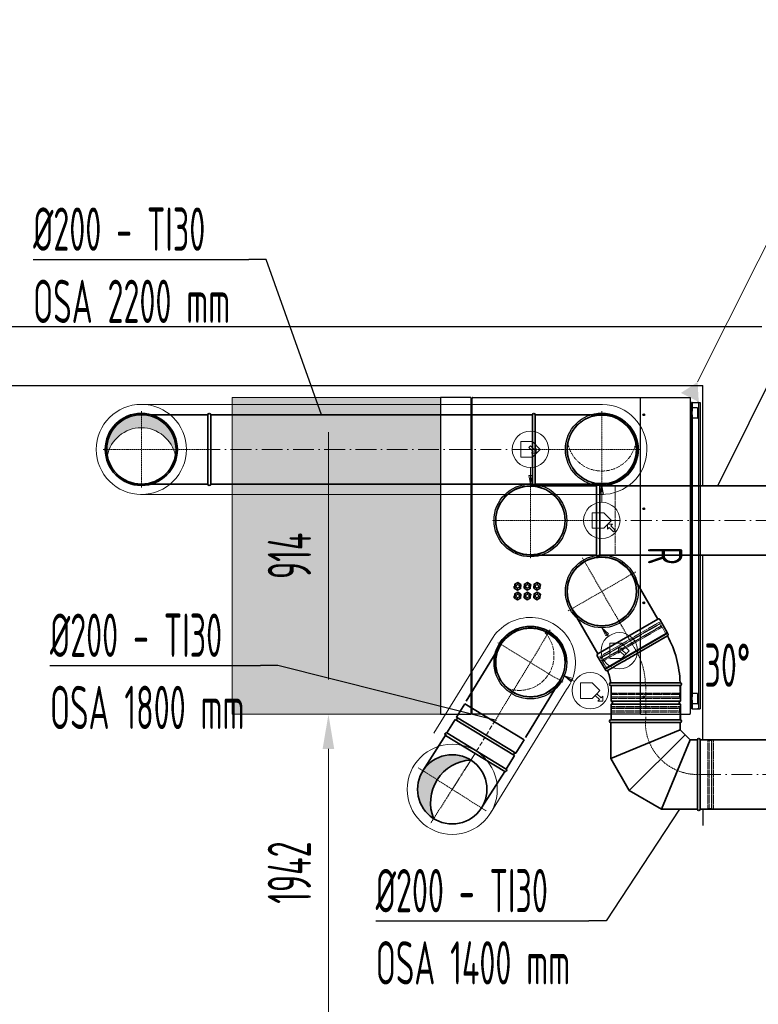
# Model space of a CAD drawing. Header units: millimetres. Extents: x -118717 to 8962, y 22910 to 145283.
# Tile 73 of 193: x -81609 to -79478, y 113670 to 116511. Entities that reach past the tile are written whole.
import ezdxf
from ezdxf.enums import TextEntityAlignment as Align

# ---------------------------------------------------------------- set-up
doc = ezdxf.new("R2010")
doc.units = ezdxf.units.MM
for name, pattern in [('ACAD_ISO02W100', [15, 12, -3]), ('ACAD_ISO10W100', [18, 12, -3, 0, -3]), ('phl_thick', [0])]:
    doc.linetypes.add(name, pattern=pattern)
for name, color, linetype, lineweight in [('VZT_01 SUP (PŘÍVOD) - OBRYS', 5, 'Continuous', 35), ('VZT_02 SUP (PŘÍVOD) - OSA', 5, 'ACAD_ISO10W100', 5), ('VZT_04 SUP (PŘÍVOD) - SKRYTÉ', 5, 'ACAD_ISO02W100', 5), ('VZT_05 ETA (ODVOD) - OBRYS', 6, 'Continuous', 35), ('VZT_06 ETA (ODVOD) - OSA', 6, 'ACAD_ISO10W100', 5), ('VZT_08 ETA (ODVOD) - SKRYTÉ', 6, 'ACAD_ISO02W100', 5), ('VZT_09 ODA (SÁNÍ) - OBRYS', 3, 'Continuous', 35), ('VZT_10 ODA (SÁNÍ) - OSA', 3, 'ACAD_ISO10W100', 5), ('VZT_12 ODA (SÁNÍ) - SKRYTÉ', 3, 'ACAD_ISO02W100', 5), ('VZT_13 EHA (VÝFUK) - OBRYS', 14, 'Continuous', 35), ('VZT_14 EHA (VÝFUK) - OSA', 14, 'ACAD_ISO10W100', 5), ('VZT_16 EHA (VÝFUK) - SKRYTÉ', 14, 'ACAD_ISO02W100', 5), ('VZT_21 ZAŘÍZENÍ - OBRYS', 1, 'Continuous', 30), ('VZT_22 ZAŘÍZENÍ - DETAIL', 8, 'Continuous', 5), ('VZT_23 ZAŘÍZENÍ - SERVISNÍ PROSTOR', 8, 'Continuous', 5), ('VZT_50 POPIS - OBECNE', 7, 'Continuous', 13), ('VZT_60_KOTY - DIMENZE', 7, 'Continuous', 5), ('VZT_IZOLACE - TEPELNÁ', 6, 'IZOLACE TEPELNA', 13)]:
    doc.layers.add(name, color=color, linetype=linetype, lineweight=lineweight)
doc.layers.add('VZT_03 SUP (PŘÍVOD) - NETISK', color=8, linetype='ACAD_ISO02W100', lineweight=5, plot=False)
doc.layers.add('VZT_07 ETA (ODVOD) - NETISK', color=8, linetype='ACAD_ISO02W100', lineweight=5, plot=False)
doc.styles.add('EVORA_125', font='isocp.shx', dxfattribs={"width": 0.6, "height": 125})
doc.styles.add('JS', font='isocp.shx', dxfattribs={"width": 0.6, "height": 125})
doc.styles.get("Standard").update_dxf_attribs({"font": 'arial.ttf'})
doc.linetypes.add('IZOLACE TEPELNA', pattern='A,12.7,-1.5,["T",Standard,S=2.54,R=0,X=0,Y=-1.27],-3', length=17.2)

# ---------------------------------------------------------------- blocks, each defined once
blk = doc.blocks.new('_DatumFilled')
at = {"color": 0}
blk.add_solid([(0, 0.577), (-1, 0), (0, -0.577)], dxfattribs=at)

msp = doc.modelspace()

# ---------------------------------------------------------------- hatches: boundary and pattern name
at = {"layer": 'VZT_09 ODA (SÁNÍ) - OBRYS', "lineweight": 5}
h = msp.add_hatch(color=256, dxfattribs=at)
h.dxf.hatch_style = 1
h.paths.add_polyline_path([(-81257.9, 115371.1, 0.470601), (-81356.1, 115252.4, -0.82717), (-81159.7, 115252.4, 0.470601)])
at = {"layer": 'VZT_13 EHA (VÝFUK) - OBRYS'}
h = msp.add_hatch(color=256, dxfattribs=at)
h.dxf.hatch_style = 1
h.paths.add_polyline_path([(-80307.3, 114374.4, 0.242708), (-80404.4, 114317.7), (-80445.3, 114343.7, -0.414214)])
h.paths.add_polyline_path([(-80445.3, 114343.7), (-80404.4, 114317.7, 0.242708), (-80414.5, 114205.6, -0.414214)])
at = {"layer": 'VZT_23 ZAŘÍZENÍ - SERVISNÍ PROSTOR'}
h = msp.add_hatch(color=256, dxfattribs=at)
h.dxf.hatch_style = 1
h.paths.add_polyline_path([(-80394.4, 114506.9), (-80394.4, 115421.1), (-80996.1, 115421.1), (-80996.1, 114506.9)])

# ---------------------------------------------------------------- linework, layer by layer
for p, q in [((-82956.4, 115625.9), (-79467.8, 115625.9)), ((-82786.4, 115455.9), (-79637.8, 115455.9)), ((-79637.8, 115166.1), (-79637.8, 115455.9)), ((-79637.8, 114431.8), (-79637.8, 114966.1)), ((-79637.8, 114232.8), (-79638, 114186))]:
    msp.add_line(p, q)
msp.add_circle((-80360.9, 114290), 100)
at = {"layer": 'VZT_01 SUP (PŘÍVOD) - OBRYS'}
for p, q in [((-79743.8, 114739.8), (-79917, 114639.8)), ((-79826.5, 114682.8), (-79739.8, 114732.8)), ((-79903.6, 114589.8), (-79703.6, 114589.8)), ((-79902.1, 114589.8), (-79702.1, 114589.8)), ((-79902.1, 114589.8), (-79902.1, 114544.3)), ((-79803.7, 114597.8), (-79703.6, 114597.8)), ((-79702.1, 114589.8), (-79702.1, 114544.3)), ((-79902.1, 114544.3), (-79702.1, 114544.3)), ((-79902.1, 114536.3), (-79702.1, 114536.3)), ((-79902.1, 114536.3), (-79902.1, 114490.8)), ((-79702.1, 114536.3), (-79702.1, 114490.8)), ((-79703.6, 114490.8), (-79903.6, 114490.8)), ((-79903.6, 114482.8), (-79703.6, 114482.8)), ((-79903.3, 114379.3), (-79903.6, 114482.8)), ((-79902.1, 114490.8), (-79702.1, 114490.8)), ((-79703.6, 114482.8), (-79703.6, 114462.1)), ((-79903.3, 114379.3), (-79703.6, 114462.1)), ((-79850.1, 114286.3), (-79689, 114447.4)), ((-79703.6, 114462.1), (-79674.3, 114432.8)), ((-79757, 114233), (-79674.3, 114432.8)), ((-79674.3, 114432.8), (-79653.6, 114432.8)), ((-79653.6, 114232.8), (-79653.6, 114432.8)), ((-79645.6, 114232.8), (-79645.6, 114432.8)), ((-79850.1, 114286.3), (-79903.3, 114379.3)), ((-79757, 114233), (-79850.1, 114286.3)), ((-79653.6, 114232.8), (-79757, 114233))]:
    msp.add_line(p, q, dxfattribs=at)
for points in [[(-79767.8, 114781.2), (-79842.8, 114911.1)], [(-79941, 114681.2), (-80016, 114811.1)], [(-78347.1, 114432.8), (-79645.6, 114432.8)], [(-78347.1, 114232.8), (-79645.6, 114232.8)]]:
    msp.add_lwpolyline(points, dxfattribs=at)
msp.add_lwpolyline([(-79767.8, 114781.2), (-79941, 114681.2, 0.414214), (-79942.4, 114675.8), (-79919.9, 114636.8), (-79739.8, 114740.8), (-79762.3, 114779.8, 0.414214)], format="xyb", close=True, dxfattribs=at)
for centre, radius, start, end in [((-79929.4, 114861.1), 100, 30, 210), ((-79741.8, 114736.3), 4, 300, 120), ((-80003.6, 114589.8), 300, 1.5281, 28.4719), ((-79915, 114636.3), 4, 120, 295.4188), ((-80003.6, 114589.8), 100, 4.5812, 25.4188), ((-79903.6, 114593.8), 4, 94.5812, 270), ((-79703.6, 114593.8), 4, 270, 90), ((-79902.1, 114540.3), 4, 270, 90), ((-79702.1, 114540.3), 4, 90, 270), ((-79903.6, 114486.8), 4, 90, 270), ((-79703.6, 114486.8), 4, 270, 90), ((-79649.6, 114432.8), 4, 0, 180), ((-79649.6, 114232.8), 4, 180, 0)]:
    msp.add_arc(centre, radius, start, end, dxfattribs=at)
for points, knots in [([(-79826.5, 114682.8), (-79837.4, 114676.5), (-79848.2, 114670.2), (-79868.9, 114658.3), (-79878.5, 114652.8), (-79894.8, 114643.4), (-79901.4, 114639.6), (-79910.5, 114634.3), (-79913, 114632.9), (-79913.3, 114632.7), (-79913.3, 114632.7), (-79913.3, 114632.7)], [157.533456, 157.533456, 157.533456, 157.533456, 195.393508, 195.393508, 234.551342, 234.551342, 273.721472, 273.721472, 312.806301, 312.806301, 315.294186, 315.294186, 315.294186, 315.294186]), ([(-79903.9, 114597.8), (-79903.9, 114597.8), (-79901.7, 114597.8), (-79892.8, 114597.8), (-79885.8, 114597.8), (-79868, 114597.8), (-79857.3, 114597.8), (-79833.6, 114597.8), (-79820.8, 114597.8), (-79806.4, 114597.8), (-79805, 114597.8), (-79803.7, 114597.8)], [315.294186, 315.294186, 315.294186, 315.294186, 351.735982, 351.735982, 390.710875, 390.710875, 429.832624, 429.832624, 468.991563, 468.991563, 473.053633, 473.053633, 473.053633, 473.053633])]:
    msp.add_open_spline(points, degree=3, knots=knots, dxfattribs=at)
at = {"layer": 'VZT_02 SUP (PŘÍVOD) - OSA', "ltscale": 0.3}
for points in [[(-79985.6, 114958.6), (-79929.4, 114861.1)], [(-79929.4, 114861.1), (-79831.9, 114917.4)], [(-80026.8, 114804.9), (-79929.4, 114861.1)], [(-79929.4, 114861.1), (-79829.4, 114687.9)]]:
    msp.add_lwpolyline(points, dxfattribs=at)
for points in [[(-79803.6, 114589.8), (-79803.6, 114589.8, 0.131652), (-79830.4, 114689.8, 0.131652)], [(-79645.6, 114332.8), (-79653.6, 114332.8, -0.414214), (-79803.6, 114482.8), (-79803.6, 114490.8)]]:
    msp.add_lwpolyline(points, format="xyb", dxfattribs=at)
at = {"layer": 'VZT_02 SUP (PŘÍVOD) - OSA'}
msp.add_lwpolyline([(-79802.1, 114589.8), (-79802.1, 114490.8)], dxfattribs=at)
at = {"layer": 'VZT_02 SUP (PŘÍVOD) - OSA', "ltscale": 5}
msp.add_lwpolyline([(-79645.6, 114332.8), (-78347.1, 114332.8)], dxfattribs=at)
at = {"layer": 'VZT_03 SUP (PŘÍVOD) - NETISK', "ltscale": 0.4}
for p, q in [((-79935.1, 114673.2), (-79763.7, 114772.2)), ((-79933.8, 114668.8), (-79760.6, 114768.8)), ((-79933.5, 114668.4), (-79760.3, 114768.4)), ((-79933.1, 114669.7), (-79761.7, 114768.7)), ((-79930, 114662.3), (-79756.8, 114762.3)), ((-79929.8, 114661.9), (-79756.6, 114761.9)), ((-79927.1, 114659.3), (-79755.7, 114758.3)), ((-79763.7, 114772.2), (-79761.7, 114768.7)), ((-79762.5, 114768.2), (-79762.3, 114767.8)), ((-79762, 114767.4), (-79758.5, 114761.3)), ((-79760.6, 114768.8), (-79760.3, 114768.4)), ((-79758.3, 114760.9), (-79756.5, 114757.8)), ((-79756.8, 114762.3), (-79756.6, 114761.9)), ((-79755.7, 114758.3), (-79744.7, 114739.3)), ((-79935.1, 114673.2), (-79933.1, 114669.7)), ((-79933.8, 114668.8), (-79933.5, 114668.4)), ((-79932.3, 114670.2), (-79932, 114669.8)), ((-79931.8, 114669.4), (-79928.3, 114663.3)), ((-79930, 114662.3), (-79929.8, 114661.9)), ((-79928, 114662.9), (-79926.3, 114659.8)), ((-79927.1, 114659.3), (-79916.1, 114640.3)), ((-79902.6, 114589.8), (-79902.6, 114567.8)), ((-79704.6, 114589.8), (-79704.6, 114567.8)), ((-79903.6, 114564.3), (-79703.6, 114564.3)), ((-79903.6, 114564.3), (-79903.6, 114563.8)), ((-79903.6, 114563.8), (-79703.6, 114563.8)), ((-79903.6, 114556.8), (-79703.6, 114556.8)), ((-79903.6, 114556.8), (-79903.6, 114556.3)), ((-79903.6, 114556.3), (-79703.6, 114556.3)), ((-79902.6, 114567.8), (-79704.6, 114567.8)), ((-79902.6, 114555.8), (-79704.6, 114555.8)), ((-79902.6, 114555.8), (-79902.6, 114551.8)), ((-79901.6, 114567.8), (-79901.6, 114564.3)), ((-79901.6, 114563.8), (-79901.6, 114556.8)), ((-79901.6, 114556.3), (-79901.6, 114555.8)), ((-79705.6, 114567.8), (-79705.6, 114564.3)), ((-79705.6, 114563.8), (-79705.6, 114556.8)), ((-79705.6, 114556.3), (-79705.6, 114555.8)), ((-79704.6, 114555.8), (-79704.6, 114551.8)), ((-79703.6, 114564.3), (-79703.6, 114563.8)), ((-79703.6, 114556.8), (-79703.6, 114556.3)), ((-79902.6, 114551.8), (-79704.6, 114551.8)), ((-79704.6, 114528.8), (-79902.6, 114528.8)), ((-79902.6, 114524.8), (-79902.6, 114528.8)), ((-79704.6, 114524.8), (-79902.6, 114524.8)), ((-79901.6, 114524.3), (-79901.6, 114524.8)), ((-79705.6, 114524.3), (-79705.6, 114524.8)), ((-79704.6, 114524.8), (-79704.6, 114528.8)), ((-79703.6, 114524.3), (-79903.6, 114524.3)), ((-79903.6, 114523.8), (-79903.6, 114524.3)), ((-79703.6, 114523.8), (-79903.6, 114523.8)), ((-79703.6, 114516.8), (-79903.6, 114516.8)), ((-79903.6, 114516.3), (-79903.6, 114516.8)), ((-79703.6, 114516.3), (-79903.6, 114516.3)), ((-79704.6, 114512.8), (-79902.6, 114512.8)), ((-79902.6, 114490.8), (-79902.6, 114512.8)), ((-79901.6, 114516.8), (-79901.6, 114523.8)), ((-79901.6, 114512.8), (-79901.6, 114516.3)), ((-79705.6, 114516.8), (-79705.6, 114523.8)), ((-79705.6, 114512.8), (-79705.6, 114516.3)), ((-79704.6, 114490.8), (-79704.6, 114512.8)), ((-79703.6, 114523.8), (-79703.6, 114524.3)), ((-79703.6, 114516.3), (-79703.6, 114516.8)), ((-79645.6, 114431.8), (-79623.6, 114431.8)), ((-79623.6, 114233.8), (-79623.6, 114431.8)), ((-79623.6, 114430.8), (-79620.1, 114430.8)), ((-79620.1, 114232.8), (-79620.1, 114432.8)), ((-79620.1, 114432.8), (-79619.6, 114432.8)), ((-79619.6, 114232.8), (-79619.6, 114432.8)), ((-79619.6, 114430.8), (-79612.6, 114430.8)), ((-79612.6, 114232.8), (-79612.6, 114432.8)), ((-79612.6, 114432.8), (-79612.1, 114432.8)), ((-79612.1, 114232.8), (-79612.1, 114432.8)), ((-79612.1, 114430.8), (-79611.6, 114430.8)), ((-79611.6, 114233.8), (-79611.6, 114431.8)), ((-79611.6, 114431.8), (-79607.6, 114431.8)), ((-79607.6, 114233.8), (-79607.6, 114431.8)), ((-79645.6, 114233.8), (-79623.6, 114233.8)), ((-79623.6, 114234.8), (-79620.1, 114234.8)), ((-79620.1, 114232.8), (-79619.6, 114232.8)), ((-79619.6, 114234.8), (-79612.6, 114234.8)), ((-79612.6, 114232.8), (-79612.1, 114232.8)), ((-79612.1, 114234.8), (-79611.6, 114234.8)), ((-79611.6, 114233.8), (-79607.6, 114233.8))]:
    msp.add_line(p, q, dxfattribs=at)
at = {"layer": 'VZT_04 SUP (PŘÍVOD) - SKRYTÉ', "ltscale": 2}
msp.add_arc((-79929.4, 114861.1), 100, 210, 30, dxfattribs=at)
at = {"layer": 'VZT_05 ETA (ODVOD) - OBRYS'}
for points in [[(-79944.4, 115166.1), (-80135.4, 115166.1)], [(-79944.4, 115166.1), (-79944.4, 114966.2)], [(-78748.6, 115166.1), (-79935.4, 115166.1)], [(-79935.4, 115166.1), (-79935.4, 114966.2)], [(-79944.4, 114966.2), (-80135.4, 114966.2)], [(-78748.6, 114966.1), (-79935.4, 114966.1)]]:
    msp.add_lwpolyline(points, dxfattribs=at)
for centre, radius, start, end in [((-80135.4, 115066), 100, 90, 270), ((-79939.9, 115166.1), 4.5, 0, 180), ((-79939.9, 114966.2), 4.5, 180, 0)]:
    msp.add_arc(centre, radius, start, end, dxfattribs=at)
at = {"layer": 'VZT_06 ETA (ODVOD) - OSA', "ltscale": 0.3}
for points in [[(-80135.4, 115066.1), (-80135.4, 115176.1)], [(-80135.4, 115066.1), (-80245.4, 115066.1)], [(-79935.4, 115066.1), (-80135.4, 115066.1)], [(-80135.4, 115066.1), (-80135.4, 114956.1)]]:
    msp.add_lwpolyline(points, dxfattribs=at)
at = {"layer": 'VZT_06 ETA (ODVOD) - OSA', "ltscale": 5}
msp.add_lwpolyline([(-79935.4, 115066.1), (-78748.6, 115066.1)], dxfattribs=at)
at = {"layer": 'VZT_07 ETA (ODVOD) - NETISK', "ltscale": 0.4}
msp.add_lwpolyline([(-79935.4, 115166.1), (-79890.4, 115166.1), (-79890.4, 114966.2), (-79935.4, 114966.2)], dxfattribs=at)
at = {"layer": 'VZT_08 ETA (ODVOD) - SKRYTÉ', "ltscale": 2}
msp.add_arc((-80135.4, 115066), 100, 270, 90, dxfattribs=at)
at = {"layer": 'VZT_09 ODA (SÁNÍ) - OBRYS'}
for p, q in [((-81065.9, 115371.1), (-81229.4, 115371.1)), ((-81065.9, 115371.1), (-81065.9, 115371.1)), ((-81057.9, 115171.1), (-81057.9, 115371.1)), ((-80129.4, 115371.1), (-80129.4, 115171.1)), ((-80121.4, 115371.1), (-80121.4, 115171.1)), ((-79929.5, 115371.1), (-80121.4, 115371.1)), ((-81229.4, 115171.1), (-81065.9, 115171.1)), ((-81065.9, 115171.1), (-81065.9, 115171.1)), ((-80121.4, 115171.1), (-79929.5, 115171.1))]:
    msp.add_line(p, q, dxfattribs=at)
for points in [[(-81057.9, 115371.1), (-80129.4, 115371.1)], [(-81057.9, 115171.1), (-80129.4, 115171.1)]]:
    msp.add_lwpolyline(points, dxfattribs=at)
for radius in [104, 100]:
    msp.add_circle((-81257.9, 115271.1), radius, dxfattribs=at)
for centre, radius, start, end in [((-81061.9, 115371.1), 4, 0, 180), ((-80125.4, 115371.1), 4, 0, 180), ((-79929.4, 115271.1), 104, 270, 105.9424), ((-81061.9, 115171.1), 4, 180, 0), ((-80125.4, 115171.1), 4, 180, 0), ((-79929.4, 115271.1), 104, 254.0576, 270)]:
    msp.add_arc(centre, radius, start, end, dxfattribs=at)
at = {"layer": 'VZT_09 ODA (SÁNÍ) - OBRYS', "lineweight": 5}
msp.add_arc((-81257.9, 115233.6), 100, 10.8069, 169.1931, dxfattribs=at)
at = {"layer": 'VZT_09 ODA (SÁNÍ) - OBRYS'}
for points, knots in [([(-81065.9, 115171.1), (-81065.9, 115171.1), (-81065.9, 115173.5), (-81065.9, 115182.9), (-81065.9, 115190), (-81065.9, 115208.1), (-81065.9, 115218.9), (-81065.9, 115242.8), (-81065.9, 115255.6), (-81065.9, 115281.6), (-81065.9, 115294.5), (-81065.9, 115318.8), (-81065.9, 115329.9), (-81065.9, 115348.9), (-81065.9, 115356.6), (-81065.9, 115367.5), (-81065.9, 115370.5), (-81065.9, 115371.1), (-81065.9, 115371.1), (-81065.9, 115371.1)], [157.533456, 157.533456, 157.533456, 157.533456, 195.393508, 195.393508, 234.551342, 234.551342, 273.721472, 273.721472, 312.806301, 312.806301, 351.735982, 351.735982, 390.710875, 390.710875, 429.832624, 429.832624, 468.991563, 468.991563, 473.053633, 473.053633, 473.053633, 473.053633]), ([(-79929.4, 115171.1), (-79927.9, 115171.1), (-79926.4, 115171.2), (-79923.2, 115171.3), (-79921.6, 115171.4), (-79918.3, 115171.8), (-79916.6, 115172), (-79913.3, 115172.5), (-79911.6, 115172.7), (-79908.3, 115173.4), (-79906.7, 115173.8), (-79903.4, 115174.6), (-79901.8, 115175), (-79898.7, 115176), (-79897.1, 115176.5), (-79894.1, 115177.6), (-79892.6, 115178.2), (-79889.8, 115179.4), (-79888.3, 115180), (-79885.4, 115181.4), (-79884, 115182.1), (-79881.1, 115183.6), (-79879.6, 115184.5), (-79876.7, 115186.2), (-79875.3, 115187.1), (-79872.5, 115188.9), (-79871.1, 115189.9), (-79868.5, 115191.9), (-79867.1, 115192.9), (-79864.6, 115195), (-79863.4, 115196.1), (-79861, 115198.3), (-79859.8, 115199.4), (-79857.7, 115201.5), (-79856.6, 115202.7), (-79854.4, 115205), (-79853.3, 115206.3), (-79851.2, 115208.8), (-79850.2, 115210.1), (-79848.2, 115212.8), (-79847.3, 115214.2), (-79845.4, 115217), (-79844.5, 115218.4), (-79842.8, 115221.3), (-79841.9, 115222.7), (-79840.4, 115225.7), (-79839.7, 115227.1), (-79838.3, 115230), (-79837.7, 115231.5), (-79836.5, 115234.3), (-79835.9, 115235.8), (-79834.8, 115238.8), (-79834.3, 115240.3), (-79833.3, 115243.5), (-79832.9, 115245.1), (-79832.1, 115248.3), (-79831.7, 115250), (-79831.1, 115253.3), (-79830.8, 115254.9), (-79830.3, 115258.3), (-79830.1, 115259.9), (-79829.8, 115263.2), (-79829.7, 115264.8), (-79829.5, 115268), (-79829.5, 115269.6), (-79829.5, 115271.1), (-79829.5, 115272.7), (-79829.5, 115274.3), (-79829.7, 115277.5), (-79829.8, 115279.1), (-79830.1, 115282.4), (-79830.3, 115284), (-79830.8, 115287.3), (-79831.1, 115289), (-79831.7, 115292.3), (-79832.1, 115293.9), (-79832.9, 115297.2), (-79833.3, 115298.8), (-79834.3, 115301.9), (-79834.8, 115303.5), (-79835.9, 115306.5), (-79836.5, 115308), (-79837.7, 115310.8), (-79838.3, 115312.3), (-79839.7, 115315.2), (-79840.4, 115316.6), (-79841.9, 115319.6), (-79842.8, 115321), (-79844.5, 115323.9), (-79845.4, 115325.3), (-79847.3, 115328.1), (-79848.2, 115329.5), (-79850.2, 115332.2), (-79851.2, 115333.5), (-79853.3, 115336), (-79854.4, 115337.2), (-79856.6, 115339.6), (-79857.7, 115340.8), (-79859.8, 115342.9), (-79861, 115344), (-79863.4, 115346.2), (-79864.6, 115347.3), (-79867.1, 115349.4), (-79868.5, 115350.4), (-79871.1, 115352.4), (-79872.5, 115353.4), (-79875.3, 115355.2), (-79876.7, 115356.1), (-79879.6, 115357.8), (-79881.1, 115358.7), (-79884, 115360.2), (-79885.4, 115360.9), (-79888.3, 115362.3), (-79889.8, 115362.9), (-79892.6, 115364.1), (-79894.1, 115364.7), (-79897.1, 115365.8), (-79898.7, 115366.3), (-79901.8, 115367.3), (-79903.4, 115367.7), (-79906.7, 115368.5), (-79908.3, 115368.9), (-79911.6, 115369.6), (-79913.3, 115369.8), (-79916.6, 115370.3), (-79918.3, 115370.5), (-79921.6, 115370.8), (-79923.2, 115371), (-79926.4, 115371.1), (-79927.9, 115371.1), (-79929.4, 115371.1)], [-148.058014, -148.058014, -148.058014, -148.058014, -143.505913, -143.505913, -138.87378, -138.87378, -134.241647, -134.241647, -129.609514, -129.609514, -124.977381, -124.977381, -120.345248, -120.345248, -115.713115, -115.713115, -111.080982, -111.080982, -106.451331, -106.451331, -101.82168, -101.82168, -97.192029, -97.192029, -92.562378, -92.562378, -87.932727, -87.932727, -83.303076, -83.303076, -78.673425, -78.673425, -74.043774, -74.043774, -69.415617, -69.415617, -64.787461, -64.787461, -60.159305, -60.159305, -55.531148, -55.531148, -50.902992, -50.902992, -46.274836, -46.274836, -41.646679, -41.646679, -37.018523, -37.018523, -32.391208, -32.391208, -27.763892, -27.763892, -23.136577, -23.136577, -18.509262, -18.509262, -13.881946, -13.881946, -9.254631, -9.254631, -4.627315, -4.627315, 0, 0, 0, 4.627315, 4.627315, 9.254631, 9.254631, 13.881946, 13.881946, 18.509262, 18.509262, 23.136577, 23.136577, 27.763892, 27.763892, 32.391208, 32.391208, 37.018523, 37.018523, 41.646679, 41.646679, 46.274836, 46.274836, 50.902992, 50.902992, 55.531148, 55.531148, 60.159305, 60.159305, 64.787461, 64.787461, 69.415617, 69.415617, 74.043774, 74.043774, 78.673425, 78.673425, 83.303076, 83.303076, 87.932727, 87.932727, 92.562378, 92.562378, 97.192029, 97.192029, 101.82168, 101.82168, 106.451331, 106.451331, 111.080982, 111.080982, 115.713115, 115.713115, 120.345248, 120.345248, 124.977381, 124.977381, 129.609514, 129.609514, 134.241647, 134.241647, 138.87378, 138.87378, 143.505913, 143.505913, 148.058014, 148.058014, 148.058014, 148.058014])]:
    msp.add_open_spline(points, degree=3, knots=knots, dxfattribs=at)
at = {"layer": 'VZT_10 ODA (SÁNÍ) - OSA', "ltscale": 0.3}
for p, q in [((-81257.9, 115381.1), (-81257.9, 115271.1)), ((-79929.4, 115381.1), (-79929.4, 115271.1)), ((-81367.9, 115271.1), (-81257.9, 115271.1)), ((-81257.9, 115161.1), (-81257.9, 115271.1)), ((-81057.9, 115271.1), (-81257.9, 115271.1)), ((-80129.4, 115271.1), (-79929.4, 115271.1)), ((-79819.4, 115271.1), (-79929.4, 115271.1)), ((-79929.4, 115161.1), (-79929.4, 115271.1))]:
    msp.add_line(p, q, dxfattribs=at)
at = {"layer": 'VZT_10 ODA (SÁNÍ) - OSA', "ltscale": 5}
msp.add_lwpolyline([(-80129.4, 115271.1), (-81057.9, 115271.1)], dxfattribs=at)
at = {"layer": 'VZT_12 ODA (SÁNÍ) - SKRYTÉ'}
msp.add_circle((-79929.4, 115271.1), 100, dxfattribs=at)
msp.add_arc((-79929.4, 115308.6), 100, 190.8069, 349.1931, dxfattribs=at)
at = {"layer": 'VZT_13 EHA (VÝFUK) - OBRYS'}
for p, q in [((-80220.9, 114708), (-80320.6, 114544.1)), ((-80149.7, 114440.1), (-80050, 114604)), ((-80348.4, 114498.4), (-80324.7, 114537.2)), ((-80153.9, 114433.3), (-80324.7, 114537.2)), ((-80177.5, 114394.4), (-80348.4, 114498.4)), ((-80376.2, 114452.7), (-80352.5, 114491.5)), ((-80181.7, 114387.6), (-80352.5, 114491.5)), ((-80380.3, 114445.8), (-80209.5, 114341.9)), ((-80376.2, 114452.7), (-80205.3, 114348.7)), ((-80205.3, 114348.7), (-80376.2, 114452.7)), ((-80177.5, 114394.4), (-80153.9, 114433.3)), ((-80205.3, 114348.7), (-80181.7, 114387.6))]:
    msp.add_line(p, q, dxfattribs=at)
for points in [[(-80445.3, 114343.7), (-80378.2, 114449.2)], [(-80276.5, 114236.4), (-80209.5, 114341.9)]]:
    msp.add_lwpolyline(points, dxfattribs=at)
msp.add_circle((-80360.9, 114290), 100, dxfattribs=at)
for centre, radius, start, end in [((-80135.4, 114656.1), 104, 0.631, 196.5734), ((-80350.4, 114494.9), 4, 238.6908, 58.6908), ((-80378.3, 114449.2), 4, 58.6908, 238.6908), ((-80179.6, 114391), 4, 58.6908, 238.6908), ((-80300.9, 114251.9), 122.7, 92.9895, 202.1281), ((-80207.4, 114345.3), 4, 238.6908, 58.6908)]:
    msp.add_arc(centre, radius, start, end, dxfattribs=at)
at = {"layer": 'VZT_14 EHA (VÝFUK) - OSA', "ltscale": 0.3}
for p in [(-80078.2, 114750.1), (-80229.3, 114713.3), (-80239.3, 114485.3), (-80041.4, 114599)]:
    msp.add_line(p, (-80135.4, 114656.1), dxfattribs=at)
at = {"layer": 'VZT_14 EHA (VÝFUK) - OSA'}
msp.add_lwpolyline([(-80290.7, 114400.7), (-80239.3, 114485.3)], dxfattribs=at)
at = {"layer": 'VZT_14 EHA (VÝFUK) - OSA', "ltscale": 5}
msp.add_lwpolyline([(-80293.8, 114395.5), (-80360.9, 114290)], dxfattribs=at)
at = {"layer": 'VZT_14 EHA (VÝFUK) - OSA', "ltscale": 0.3}
for points in [[(-80298.7, 114387.9), (-80360.9, 114290)], [(-80458.8, 114352.3), (-80360.9, 114290)], [(-80360.9, 114290), (-80423.1, 114192.1)], [(-80263, 114227.8), (-80360.9, 114290)]]:
    msp.add_lwpolyline(points, dxfattribs=at)
at = {"layer": 'VZT_16 EHA (VÝFUK) - SKRYTÉ'}
msp.add_circle((-80135.4, 114656.1), 100, dxfattribs=at)
msp.add_arc((-80167.4, 114675.6), 100, 249.4977, 47.8839, dxfattribs=at)
at = {"layer": 'VZT_21 ZAŘÍZENÍ - OBRYS'}
for p, q in [((-80307, 115421.1), (-80307, 114506.9)), ((-80307, 115420.2), (-80306.9, 115420.2)), ((-80306.1, 115420.1), (-80306.7, 115420.1)), ((-80306.1, 115420.1), (-80306.1, 115419.7)), ((-80305.4, 115418.7), (-80305.4, 114509.9)), ((-80305.4, 115418.1), (-80303.3, 115418.1)), ((-80302.4, 115421.1), (-80303.3, 115421.1)), ((-80303.3, 114506.9), (-80303.3, 115421.1)), ((-80302.3, 115420.6), (-80302.3, 115421.1)), ((-80302.3, 115421.1), (-79817.6, 115421.1)), ((-79817.6, 115419.4), (-79817.6, 115421.1)), ((-79817.4, 115419.4), (-79817.6, 115419.4)), ((-79817.4, 115421.1), (-79676.1, 115421.1)), ((-79817.4, 114506.9), (-79817.4, 115421.1)), ((-79674.4, 115419.4), (-79674.4, 114508.6)), ((-79670.9, 115406.1), (-79670.9, 115383.6)), ((-79668.9, 115406.1), (-79670.9, 115406.1)), ((-79668.9, 115406.1), (-79668.9, 115381.1)), ((-79668.9, 115406.1), (-79668.1, 115406.1)), ((-79668.1, 115406.1), (-79645.9, 115406.1)), ((-79653.7, 115406.1), (-79652.9, 115406.1)), ((-79650.9, 115406.1), (-79652.9, 115406.1)), ((-79650.4, 115406.1), (-79650.4, 114521.9)), ((-79645.9, 115406.1), (-79645.9, 114521.9)), ((-79672.4, 115401.1), (-79674.4, 115401.1)), ((-79672.4, 115401.1), (-79672.4, 115351.1)), ((-79672.4, 115383.6), (-79670.9, 115383.6)), ((-79670.9, 115383.6), (-79670.9, 115368.6)), ((-79670.9, 115381.1), (-79668.9, 115381.1)), ((-79668.4, 115380.1), (-79670.9, 115380.1)), ((-79668.9, 115380.1), (-79668.9, 115381.1)), ((-79668.4, 115361.6), (-79668.4, 115390.6)), ((-79653.9, 115391.1), (-79667.9, 115391.1)), ((-79653.4, 115390.6), (-79653.4, 115361.6)), ((-79672.4, 115351.1), (-79674.4, 115351.1)), ((-79672.4, 115368.6), (-79670.9, 115368.6)), ((-79668.4, 115372.1), (-79670.9, 115372.1)), ((-79668.9, 115371.1), (-79670.9, 115371.1)), ((-79670.9, 115368.6), (-79670.9, 114559.4)), ((-79668.9, 115371.1), (-79668.9, 115372.1)), ((-79668.9, 115371.1), (-79668.9, 114556.9)), ((-79653.9, 115361.1), (-79667.9, 115361.1)), ((-79919.4, 115172.6), (-79939.3, 115172.6)), ((-79919.4, 115172.6), (-79939.3, 115172.6)), ((-80181.7, 114881.6), (-80181.9, 114870.6)), ((-80181.9, 114870.7), (-80181.8, 114876.1)), ((-80181.9, 114870.6), (-80177.8, 114872.9)), ((-80181.9, 114870.6), (-80181.9, 114870.7)), ((-80181.9, 114870.6), (-80172.5, 114865)), ((-80172.1, 114886.9), (-80181.7, 114881.6)), ((-80181.7, 114881.6), (-80177.7, 114879.2)), ((-80181.6, 114881.6), (-80176.8, 114884.3)), ((-80181.6, 114881.6), (-80181.6, 114881.6)), ((-80172.5, 114865), (-80177.2, 114867.8)), ((-80172.5, 114865), (-80162.9, 114870.3)), ((-80172.5, 114865), (-80172.4, 114869.6)), ((-80172.1, 114886.9), (-80172.1, 114882.3)), ((-80162.7, 114881.3), (-80172.1, 114886.9)), ((-80172, 114886.9), (-80172, 114886.9)), ((-80172, 114886.9), (-80167.3, 114884.1)), ((-80162.9, 114870.3), (-80167.7, 114867.6)), ((-80162.9, 114870.3), (-80166.8, 114872.7)), ((-80162.7, 114881.3), (-80166.7, 114879)), ((-80162.9, 114870.3), (-80162.7, 114881.3)), ((-80162.9, 114870.3), (-80162.9, 114870.3)), ((-80162.6, 114881.2), (-80162.8, 114875.8)), ((-80162.7, 114881.2), (-80162.6, 114881.2)), ((-80153.7, 114881.6), (-80153.9, 114870.6)), ((-80153.9, 114870.7), (-80153.8, 114876.1)), ((-80153.9, 114870.6), (-80149.8, 114872.9)), ((-80153.9, 114870.6), (-80153.9, 114870.7)), ((-80153.9, 114870.6), (-80144.5, 114865)), ((-80144.1, 114886.9), (-80153.7, 114881.6)), ((-80153.7, 114881.6), (-80149.7, 114879.2)), ((-80153.6, 114881.6), (-80148.8, 114884.3)), ((-80153.6, 114881.6), (-80153.6, 114881.6)), ((-80144.5, 114865), (-80149.2, 114867.8)), ((-80144.5, 114865), (-80134.9, 114870.3)), ((-80144.5, 114865), (-80144.4, 114869.6)), ((-80144.1, 114886.9), (-80144.1, 114882.3)), ((-80134.7, 114881.3), (-80144.1, 114886.9)), ((-80144, 114886.9), (-80144, 114886.9)), ((-80144, 114886.9), (-80139.3, 114884.1)), ((-80134.9, 114870.3), (-80139.7, 114867.6)), ((-80134.9, 114870.3), (-80138.8, 114872.7)), ((-80134.7, 114881.3), (-80138.7, 114879)), ((-80134.9, 114870.3), (-80134.7, 114881.3)), ((-80134.9, 114870.3), (-80134.9, 114870.3)), ((-80134.6, 114881.2), (-80134.8, 114875.8)), ((-80134.7, 114881.2), (-80134.6, 114881.2)), ((-80125.7, 114881.6), (-80125.9, 114870.6)), ((-80125.9, 114870.7), (-80125.8, 114876.1)), ((-80125.9, 114870.6), (-80121.8, 114872.9)), ((-80125.9, 114870.6), (-80125.9, 114870.7)), ((-80125.9, 114870.6), (-80116.5, 114865)), ((-80116.1, 114886.9), (-80125.7, 114881.6)), ((-80125.7, 114881.6), (-80121.7, 114879.2)), ((-80125.6, 114881.6), (-80120.8, 114884.3)), ((-80125.6, 114881.6), (-80125.6, 114881.6)), ((-80116.5, 114865), (-80121.2, 114867.8)), ((-80116.5, 114865), (-80106.9, 114870.3)), ((-80116.5, 114865), (-80116.4, 114869.6)), ((-80116.1, 114886.9), (-80116.1, 114882.3)), ((-80106.7, 114881.3), (-80116.1, 114886.9)), ((-80116, 114886.9), (-80116, 114886.9)), ((-80116, 114886.9), (-80111.3, 114884.1)), ((-80106.9, 114870.3), (-80111.7, 114867.6)), ((-80106.9, 114870.3), (-80110.8, 114872.7)), ((-80106.7, 114881.3), (-80110.7, 114879)), ((-80106.9, 114870.3), (-80106.7, 114881.3)), ((-80106.9, 114870.3), (-80106.9, 114870.3)), ((-80106.6, 114881.2), (-80106.8, 114875.8)), ((-80106.7, 114881.2), (-80106.6, 114881.2)), ((-80181.7, 114853.6), (-80181.9, 114842.6)), ((-80181.9, 114842.7), (-80181.8, 114848.1)), ((-80181.9, 114842.6), (-80177.8, 114844.9)), ((-80181.9, 114842.6), (-80181.9, 114842.7)), ((-80181.9, 114842.6), (-80172.5, 114837)), ((-80172.1, 114858.9), (-80181.7, 114853.6)), ((-80181.7, 114853.6), (-80177.7, 114851.2)), ((-80181.6, 114853.6), (-80176.8, 114856.3)), ((-80181.6, 114853.6), (-80181.6, 114853.6)), ((-80172.5, 114837), (-80177.2, 114839.8)), ((-80172.5, 114865), (-80172.5, 114865)), ((-80172.5, 114837), (-80162.9, 114842.3)), ((-80172.5, 114837), (-80172.4, 114841.6)), ((-80172.5, 114837), (-80172.5, 114837)), ((-80172.1, 114858.9), (-80172.1, 114854.3)), ((-80162.7, 114853.3), (-80172.1, 114858.9)), ((-80172, 114858.9), (-80172, 114858.9)), ((-80172, 114858.9), (-80167.3, 114856.1)), ((-80162.9, 114842.3), (-80167.7, 114839.6)), ((-80162.9, 114842.3), (-80166.8, 114844.7)), ((-80162.7, 114853.3), (-80166.7, 114851)), ((-80162.9, 114842.3), (-80162.7, 114853.3)), ((-80162.9, 114842.3), (-80162.9, 114842.3)), ((-80162.6, 114853.2), (-80162.8, 114847.8)), ((-80162.7, 114853.2), (-80162.6, 114853.2)), ((-80153.7, 114853.6), (-80153.9, 114842.6)), ((-80153.9, 114842.7), (-80153.8, 114848.1)), ((-80153.9, 114842.6), (-80149.8, 114844.9)), ((-80153.9, 114842.6), (-80153.9, 114842.7)), ((-80153.9, 114842.6), (-80144.5, 114837)), ((-80144.1, 114858.9), (-80153.7, 114853.6)), ((-80153.7, 114853.6), (-80149.7, 114851.2)), ((-80153.6, 114853.6), (-80148.8, 114856.3)), ((-80153.6, 114853.6), (-80153.6, 114853.6)), ((-80144.5, 114837), (-80149.2, 114839.8)), ((-80144.5, 114865), (-80144.5, 114865)), ((-80144.5, 114837), (-80134.9, 114842.3)), ((-80144.5, 114837), (-80144.4, 114841.6)), ((-80144.5, 114837), (-80144.5, 114837)), ((-80144.1, 114858.9), (-80144.1, 114854.3)), ((-80134.7, 114853.3), (-80144.1, 114858.9)), ((-80144, 114858.9), (-80144, 114858.9)), ((-80144, 114858.9), (-80139.3, 114856.1)), ((-80134.9, 114842.3), (-80139.7, 114839.6)), ((-80134.9, 114842.3), (-80138.8, 114844.7)), ((-80134.7, 114853.3), (-80138.7, 114851)), ((-80134.9, 114842.3), (-80134.7, 114853.3)), ((-80134.9, 114842.3), (-80134.9, 114842.3)), ((-80134.6, 114853.2), (-80134.8, 114847.8)), ((-80134.7, 114853.2), (-80134.6, 114853.2)), ((-80125.7, 114853.6), (-80125.9, 114842.6)), ((-80125.9, 114842.7), (-80125.8, 114848.1)), ((-80125.9, 114842.6), (-80121.8, 114844.9)), ((-80125.9, 114842.6), (-80125.9, 114842.7)), ((-80125.9, 114842.6), (-80116.5, 114837)), ((-80116.1, 114858.9), (-80125.7, 114853.6)), ((-80125.7, 114853.6), (-80121.7, 114851.2)), ((-80125.6, 114853.6), (-80120.8, 114856.3)), ((-80125.6, 114853.6), (-80125.6, 114853.6)), ((-80116.5, 114837), (-80121.2, 114839.8)), ((-80116.5, 114865), (-80116.5, 114865)), ((-80116.5, 114837), (-80106.9, 114842.3)), ((-80116.5, 114837), (-80116.4, 114841.6)), ((-80116.5, 114837), (-80116.5, 114837)), ((-80116.1, 114858.9), (-80116.1, 114854.3)), ((-80106.7, 114853.3), (-80116.1, 114858.9)), ((-80116, 114858.9), (-80116, 114858.9)), ((-80116, 114858.9), (-80111.3, 114856.1)), ((-80106.9, 114842.3), (-80111.7, 114839.6)), ((-80106.9, 114842.3), (-80110.8, 114844.7)), ((-80106.7, 114853.3), (-80110.7, 114851)), ((-80106.9, 114842.3), (-80106.7, 114853.3)), ((-80106.9, 114842.3), (-80106.9, 114842.3)), ((-80106.6, 114853.2), (-80106.8, 114847.8)), ((-80106.7, 114853.2), (-80106.6, 114853.2)), ((-79672.4, 114576.9), (-79674.4, 114576.9)), ((-79672.4, 114576.9), (-79672.4, 114526.9)), ((-79672.4, 114559.4), (-79670.9, 114559.4)), ((-79670.9, 114559.4), (-79670.9, 114544.4)), ((-79670.9, 114556.9), (-79668.9, 114556.9)), ((-79668.4, 114555.9), (-79670.9, 114555.9)), ((-79668.9, 114555.9), (-79668.9, 114556.9)), ((-79668.4, 114537.4), (-79668.4, 114566.4)), ((-79653.9, 114566.9), (-79667.9, 114566.9)), ((-79653.4, 114566.4), (-79653.4, 114537.4)), ((-79672.4, 114526.9), (-79674.4, 114526.9)), ((-79672.4, 114544.4), (-79670.9, 114544.4)), ((-79668.4, 114547.9), (-79670.9, 114547.9)), ((-79668.9, 114546.9), (-79670.9, 114546.9)), ((-79670.9, 114544.4), (-79670.9, 114521.9)), ((-79668.9, 114546.9), (-79668.9, 114547.9)), ((-79668.9, 114546.9), (-79668.9, 114521.9)), ((-79653.9, 114536.9), (-79667.9, 114536.9)), ((-80307, 114508.4), (-80306.9, 114508.4)), ((-80305.4, 114510.1), (-80303.3, 114510.1)), ((-80302.4, 114506.9), (-80303.3, 114506.9)), ((-80302.3, 114506.9), (-80302.3, 114507.5)), ((-79817.6, 114506.9), (-80302.3, 114506.9)), ((-79817.6, 114506.9), (-79817.6, 114508.6)), ((-79817.6, 114508.6), (-79817.4, 114508.6)), ((-79817.4, 114506.9), (-79676.1, 114506.9)), ((-79668.9, 114521.9), (-79670.9, 114521.9)), ((-79668.9, 114521.9), (-79668.1, 114521.9)), ((-79668.1, 114521.9), (-79645.9, 114521.9)), ((-79653.7, 114521.9), (-79652.9, 114521.9)), ((-79650.9, 114521.9), (-79652.9, 114521.9))]:
    msp.add_line(p, q, dxfattribs=at)
msp.add_lwpolyline([(-80307, 115421.1), (-80394.4, 115421.1), (-80394.4, 114506.9), (-80307, 114506.9)], dxfattribs=at)
for centre, radius in [((-79929.4, 115271.1), 105), ((-79929.4, 115271.1), 100), ((-79929.4, 115271.1), 99), ((-79808.4, 115371.1), 2.5), ((-79808.4, 115371.1), 2.15), ((-80135.4, 115066.1), 105), ((-80135.4, 115066.1), 100), ((-80135.4, 115066.1), 99), ((-79808.4, 115099.7), 2.5), ((-79808.4, 115099.7), 2.15), ((-79929.4, 114861.1), 105), ((-79929.4, 114861.1), 100), ((-79929.4, 114861.1), 99), ((-80172.3, 114875.9), 5), ((-80144.3, 114875.9), 5), ((-80116.3, 114875.9), 5), ((-80172.3, 114847.9), 5), ((-80144.3, 114847.9), 5), ((-80116.3, 114847.9), 5), ((-79808.4, 114828.3), 2.5), ((-79808.4, 114828.3), 2.15), ((-80135.4, 114656.1), 105), ((-80135.4, 114656.1), 100), ((-80135.4, 114656.1), 99), ((-79808.4, 114556.9), 2.5), ((-79808.4, 114556.9), 2.15)]:
    msp.add_circle(centre, radius, dxfattribs=at)
for centre, start, end in [((-79667.9, 115390.6), 90, 180), ((-79653.9, 115390.6), 0, 90), ((-79667.9, 115361.6), 180, 270), ((-79653.9, 115361.6), 270, 0), ((-79667.9, 114566.4), 90, 180), ((-79653.9, 114566.4), 0, 90), ((-79667.9, 114537.4), 180, 270), ((-79653.9, 114537.4), 270, 0)]:
    msp.add_arc(centre, 0.5, start, end, dxfattribs=at)
for points, knots in [([(-80306.9, 115420.2), (-80306.2, 115419.9), (-80305.7, 115419.5), (-80305.4, 115419.1), (-80305.4, 115419), (-80305.4, 115418.9), (-80305.4, 115418.7)], [-1, -1, -1, -1, -0.223, -0.223, -0.223, 0, 0, 0, 0]), ([(-80306.1, 115420), (-80305.8, 115419.8), (-80305.6, 115419.6), (-80305.4, 115419.3), (-80305.4, 115419.1), (-80305.4, 115418.9), (-80305.4, 115418.7)], [-0.6418783, -0.6418783, -0.6418783, -0.6418783, -0.2229997, -0.2229997, -0.2229997, 0, 0, 0, 0]), ([(-80303.3, 115421.1), (-80303.3, 115420.7), (-80302.8, 115420.3), (-80302.2, 115419.9), (-80302, 115419.7), (-80301.8, 115419.6), (-80301.6, 115419.4)], [-1, -1, -1, -1, -0.246936, -0.246936, -0.246936, 0, 0, 0, 0]), ([(-80301.6, 115419.4), (-80301.9, 115420), (-80302.3, 115420.5), (-80302.3, 115421), (-80302.4, 115421), (-80302.4, 115421.1), (-80302.4, 115421.1)], [0, 0, 0, 0, 0.909225, 0.909225, 0.909225, 1, 1, 1, 1]), ([(-80302.1, 115421), (-80302, 115420.9), (-80301.9, 115420.5), (-80301.7, 115420.1), (-80301.7, 115419.9), (-80301.6, 115419.7), (-80301.6, 115419.4)], [-0.7752376, -0.7752376, -0.7752376, -0.7752376, -0.2469362, -0.2469362, -0.2469362, 0, 0, 0, 0]), ([(-79676.1, 115421.1), (-79675.4, 115420.7), (-79674.7, 115420.3), (-79674.5, 115419.9), (-79674.4, 115419.7), (-79674.4, 115419.6), (-79674.4, 115419.4)], [-1, -1, -1, -1, -0.246936, -0.246936, -0.246936, 0, 0, 0, 0]), ([(-79675.5, 115421), (-79675, 115420.9), (-79674.7, 115420.5), (-79674.5, 115420.1), (-79674.4, 115419.9), (-79674.4, 115419.7), (-79674.4, 115419.4)], [-0.7752376, -0.7752376, -0.7752376, -0.7752376, -0.2469362, -0.2469362, -0.2469362, 0, 0, 0, 0]), ([(-80306.9, 114508.4), (-80306.2, 114508.8), (-80305.7, 114509.2), (-80305.4, 114509.6), (-80305.4, 114509.7), (-80305.4, 114509.8), (-80305.4, 114509.9)], [-1, -1, -1, -1, -0.2229997, -0.2229997, -0.2229997, 0, 0, 0, 0]), ([(-80306.2, 114508.6), (-80305.9, 114508.7), (-80305.6, 114509.1), (-80305.4, 114509.4), (-80305.4, 114509.6), (-80305.4, 114509.8), (-80305.4, 114509.9)], [-0.7311109, -0.7311109, -0.7311109, -0.7311109, -0.2229997, -0.2229997, -0.2229997, 0, 0, 0, 0]), ([(-80303.3, 114506.9), (-80303.3, 114507.4), (-80302.8, 114507.8), (-80302.2, 114508.2), (-80302, 114508.4), (-80301.8, 114508.5), (-80301.6, 114508.6)], [-1, -1, -1, -1, -0.246936, -0.246936, -0.246936, 0, 0, 0, 0]), ([(-80301.6, 114508.6), (-80301.9, 114508.1), (-80302.3, 114507.6), (-80302.3, 114507.1), (-80302.4, 114507), (-80302.4, 114507), (-80302.4, 114506.9)], [0, 0, 0, 0, 0.909225, 0.909225, 0.909225, 1, 1, 1, 1]), ([(-80302.1, 114507.1), (-80302, 114507.2), (-80301.9, 114507.6), (-80301.7, 114508), (-80301.7, 114508.2), (-80301.6, 114508.4), (-80301.6, 114508.6)], [-0.7752376, -0.7752376, -0.7752376, -0.7752376, -0.2469362, -0.2469362, -0.2469362, 0, 0, 0, 0]), ([(-79676.1, 114506.9), (-79675.4, 114507.4), (-79674.7, 114507.8), (-79674.5, 114508.2), (-79674.4, 114508.4), (-79674.4, 114508.5), (-79674.4, 114508.6)], [-1, -1, -1, -1, -0.2469362, -0.2469362, -0.2469362, 0, 0, 0, 0]), ([(-79675.5, 114507.1), (-79675, 114507.2), (-79674.7, 114507.6), (-79674.5, 114508), (-79674.4, 114508.2), (-79674.4, 114508.4), (-79674.4, 114508.6)], [-0.7752376, -0.7752376, -0.7752376, -0.7752376, -0.2469362, -0.2469362, -0.2469362, 0, 0, 0, 0])]:
    msp.add_open_spline(points, degree=3, knots=knots, dxfattribs=at)
for points in [[(-80306.9, 115420.2), (-80306.7, 115420.2), (-80306.5, 115420.2), (-80306.3, 115420.1)], [(-80302.3, 115421.1), (-80302.2, 115421.1), (-80302.2, 115421.1), (-80302.1, 115421)], [(-80301.6, 115419.4), (-80301.7, 115419.7), (-80301.9, 115420), (-80302, 115420.2)], [(-79676.1, 115421.1), (-79675.9, 115421.1), (-79675.7, 115421.1), (-79675.5, 115421)], [(-80306.9, 114508.4), (-80306.6, 114508.4), (-80306.4, 114508.5), (-80306.2, 114508.6)], [(-80302.3, 114506.9), (-80302.2, 114506.9), (-80302.2, 114507), (-80302.1, 114507.1)], [(-80301.6, 114508.6), (-80301.7, 114508.4), (-80301.9, 114508.1), (-80302, 114507.9)], [(-79676.1, 114506.9), (-79675.9, 114506.9), (-79675.7, 114507), (-79675.5, 114507.1)]]:
    msp.add_open_spline(points, degree=3, dxfattribs=at)
at = {"layer": 'VZT_22 ZAŘÍZENÍ - DETAIL'}
for p, q in [((-80135.2, 115171.1), (-80135.2, 115218.8)), ((-80140.2, 115196.1), (-80135.2, 115171.1)), ((-80130.2, 115196.1), (-80140.2, 115196.1)), ((-80135.2, 115196.1), (-80135.2, 115171.1)), ((-80135.2, 115171.1), (-80130.2, 115196.1)), ((-79929.4, 115166.1), (-79934.4, 115141.1)), ((-79929.4, 115141.1), (-79929.4, 115166.1)), ((-79924.4, 115141.1), (-79929.4, 115166.1)), ((-79929.4, 115166.1), (-79929.4, 115118.5)), ((-79934.4, 115141.1), (-79924.4, 115141.1)), ((-79914.2, 114736.3), (-79929.4, 114756.1)), ((-79910.2, 114739.3), (-79929.4, 114756.1)), ((-79929.4, 114756.1), (-79918.1, 114733.3)), ((-79918.1, 114733.3), (-79910.2, 114739.3)), ((-79914.2, 114736.3), (-79910.4, 114731.5)), ((-80015.9, 114605.5), (-80037.5, 114618)), ((-80013.4, 114609.8), (-80037.5, 114618)), ((-80037.5, 114618), (-80018.4, 114601.1)), ((-80018.4, 114601.1), (-80013.4, 114609.8)), ((-80015.9, 114605.5), (-80008.2, 114601))]:
    msp.add_line(p, q, dxfattribs=at)
for points in [[(-80129.6, 115248.7), (-80163.2, 115248.7), (-80163.2, 115293.5), (-80129.6, 115293.5), (-80107.2, 115271.1), (-80116, 115262.3)], [(-80139.8, 115276.6), (-80135, 115281.3), (-80123.1, 115269.4), (-80118.4, 115274.2), (-80118.4, 115259.9), (-80132.6, 115259.9), (-80127.9, 115264.7)], [(-79923.8, 115043.7), (-79957.4, 115043.7), (-79957.4, 115088.5), (-79923.8, 115088.5), (-79901.4, 115066.1), (-79910.2, 115057.3)], [(-79895.9, 115033.6), (-79891.2, 115038.3), (-79903.1, 115050.2), (-79898.3, 115054.9), (-79912.6, 115054.9), (-79912.6, 115040.7), (-79907.8, 115045.4)], [(-79864.2, 114676.3), (-79873, 114667.5), (-79906.6, 114667.5), (-79906.6, 114712.3), (-79873, 114712.3), (-79850.6, 114689.9)], [(-79864.2, 114676.3), (-79859.4, 114681.1), (-79871.3, 114693), (-79866.6, 114697.7), (-79880.8, 114697.7), (-79880.8, 114683.5), (-79876.1, 114688.2)], [(-79957.1, 114552.4), (-79990.7, 114552.4), (-79990.7, 114597.2), (-79957.1, 114597.2), (-79934.7, 114574.8), (-79943.6, 114565.9)], [(-79948.3, 114561.2), (-79943.6, 114565.9), (-79931.7, 114554.1), (-79926.9, 114558.8), (-79926.9, 114544.6), (-79941.2, 114544.6), (-79936.4, 114549.3)]]:
    msp.add_lwpolyline(points, close=True, dxfattribs=at)
for points in [[(-80140.2, 115196.1), (-80135.2, 115171.1), (-80130.2, 115196.1), (-80140.2, 115196.1)], [(-79924.4, 115141.1), (-79929.4, 115166.1), (-79934.4, 115141.1), (-79924.4, 115141.1)], [(-79910.2, 114739.3), (-79929.4, 114756.1), (-79918.1, 114733.3), (-79910.2, 114739.3)], [(-80013.4, 114609.8), (-80037.5, 114618), (-80018.4, 114601.1), (-80013.4, 114609.8)]]:
    msp.add_lwpolyline(points, dxfattribs=at)
for centre in [(-80135.2, 115271.1), (-79929.4, 115066.1), (-79878.6, 114689.9), (-79962.7, 114574.8)]:
    msp.add_circle(centre, 52.5, dxfattribs=at)
for points in [[(-80140.2, 115196.1), (-80135.2, 115171.1), (-80130.2, 115196.1), (-80140.2, 115196.1)], [(-79924.4, 115141.1), (-79929.4, 115166.1), (-79934.4, 115141.1), (-79924.4, 115141.1)], [(-79910.2, 114739.3), (-79929.4, 114756.1), (-79918.1, 114733.3), (-79910.2, 114739.3)], [(-80013.4, 114609.8), (-80037.5, 114618), (-80018.4, 114601.1), (-80013.4, 114609.8)]]:
    msp.add_solid(points, dxfattribs=at)
at = {"layer": 'VZT_23 ZAŘÍZENÍ - SERVISNÍ PROSTOR'}
msp.add_lwpolyline([(-80394.3, 114506.9), (-80996.1, 114506.9), (-80996.1, 115421.1), (-80394.4, 115421.1)], dxfattribs=at)
at = {"layer": 'VZT_50 POPIS - OBECNE', "linetype": 'phl_thick'}
for p, q in [((-80444.4, 115421.1), (-80768.1, 115421.1)), ((-80718.1, 115321.1), (-80718.1, 114606.9)), ((-80444.4, 114506.9), (-80768.1, 114506.9)), ((-80718.1, 114406.9), (-80718.1, 112664.8))]:
    msp.add_line(p, q, dxfattribs=at)
at = {"layer": 'VZT_50 POPIS - OBECNE'}
msp.add_lwpolyline([(-79653, 115465.7), (-79128.3, 116511.4)], dxfattribs=at)
at = {"layer": 'VZT_50 POPIS - OBECNE', "linetype": 'phl_thick'}
for points in [[(-80734.8, 115321.1), (-80701.5, 115321.1), (-80718.1, 115421.1)], [(-80734.8, 114606.9), (-80701.5, 114606.9), (-80718.1, 114506.9)], [(-80734.8, 114406.9), (-80701.5, 114406.9), (-80718.1, 114506.9)]]:
    msp.add_solid(points, dxfattribs=at)
at = {"layer": 'VZT_60_KOTY - DIMENZE', "linetype": 'ByBlock', "lineweight": -2}
for p, q in [((-80897.4, 115819.3), (-80947.4, 115819.3)), ((-80863.7, 114647.2), (-80913.7, 114647.2)), ((-79916.4, 113910.1), (-79966.4, 113910.1))]:
    msp.add_line(p, q, dxfattribs=at)
for points in [[(-81570.1, 115819.3), (-80947.4, 115819.3)], [(-80738, 115371.1), (-80897.4, 115819.3)], [(-79595.1, 115166.1), (-79414, 115529.3)], [(-81521.5, 114647.2), (-80913.7, 114647.2)], [(-80233.5, 114488.9), (-80863.7, 114647.2)], [(-79705.3, 114232.9), (-79916.4, 113910.1)], [(-80581.6, 113910.1), (-79966.4, 113910.1)]]:
    msp.add_lwpolyline(points, dxfattribs=at)
at = {"layer": 'VZT_IZOLACE - TEPELNÁ', "ltscale": 0.5}
for p, q in [((-79927, 115401.1), (-81256.3, 115401.1)), ((-81260.7, 115141.2), (-79931.6, 115141.1)), ((-80414.2, 114452.4), (-80244.5, 114726.8)), ((-80250.4, 114221.6), (-80031.6, 114577.8))]:
    msp.add_line(p, q, dxfattribs=at)
for centre in [(-81257.9, 115271.1), (-80360.9, 114290)]:
    msp.add_circle(centre, 130, dxfattribs=at)
for centre, start, end in [((-79929.4, 115271.1), 268.975, 88.9535), ((-80135.4, 114656.1), 322.9578, 149.7128)]:
    msp.add_arc(centre, 130, start, end, dxfattribs=at)

# ---------------------------------------------------------------- block references
at = {"layer": 'VZT_50 POPIS - OBECNE', "linetype": 'phl_thick', "xscale": 50, "yscale": 50, "zscale": 50, "rotation": 243.3489803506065}
msp.add_blockref('_DatumFilled', (-79675.5, 115421), dxfattribs=at)

# ---------------------------------------------------------------- texts
at = {"layer": 'VZT_22 ZAŘÍZENÍ - DETAIL', "style": 'JS', "width": 0.7}
msp.add_text('R', height=100, rotation=270, dxfattribs=at).set_placement((-79746.7, 114964), align=Align.MIDDLE_CENTER)
at = {"layer": 'VZT_50 POPIS - OBECNE', "linetype": 'phl_thick', "char_height": 125, "attachment_point": 5, "rotation": 90, "style": 'EVORA_125'}
for s, insert in [('\\A1;914', (-80830.6, 114964)), ('\\A1;1942', (-80830.7, 114049.8))]:
    msp.add_mtext(s, dxfattribs=dict(at, insert=insert))
at = {"layer": 'VZT_60_KOTY - DIMENZE', "style": 'EVORA_125', "width": 0.6}
msp.add_text('30°', height=125, dxfattribs=at).set_placement((-79633.3, 114585.9))
at = {"layer": 'VZT_60_KOTY - DIMENZE', "linetype": 'phl_thick', "char_height": 125, "attachment_point": 1, "style": 'EVORA_125'}
for s, insert in [('%%C200 - TI30\\POSA 2200\\~mm', (-81570.1, 115969.3)), ('%%C200 - TI30\\POSA 1800\\~mm', (-81521.5, 114797.2)), ('%%C200 - TI30\\POSA 1400\\~mm', (-80581.6, 114060.1))]:
    msp.add_mtext(s, dxfattribs=dict(at, insert=insert))

doc.saveas('drawing.dxf')
